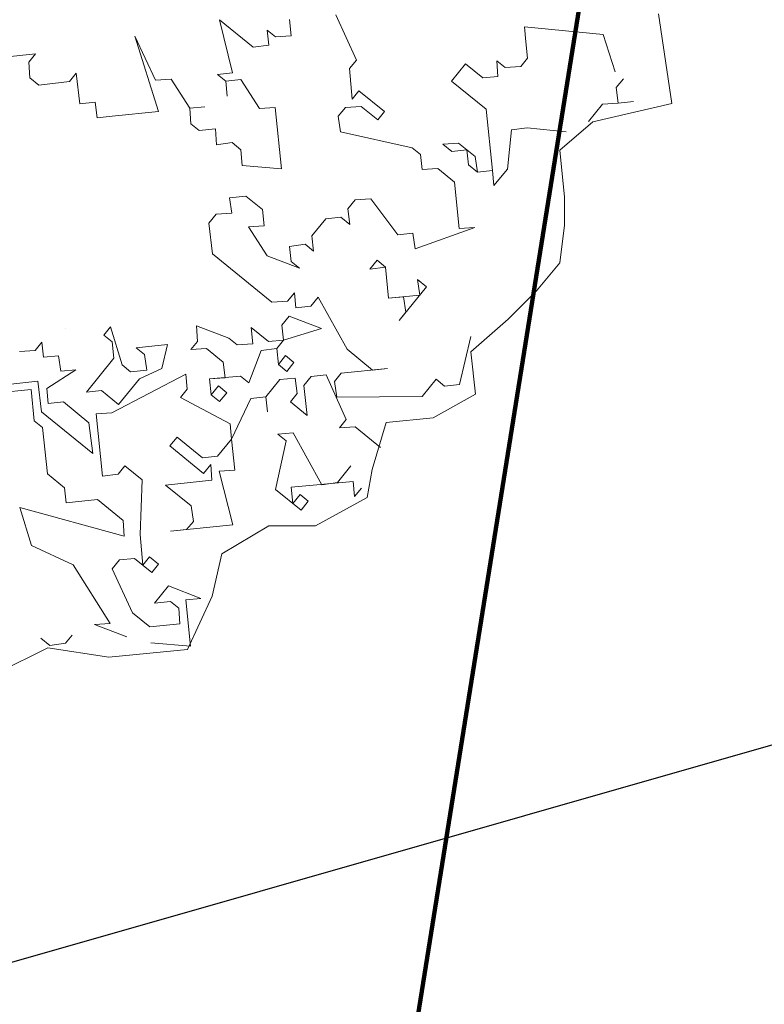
# Model space of a CAD drawing. Header units: millimetres. Extents: x 6487905018 to 6488192500, y 5882180700 to 5882375224.
# Tile 97 of 256: x 6488051249 to 6488051790, y 5882234632 to 5882235348. Entities that reach past the tile are written whole.
import ezdxf
from ezdxf.xclip import XClip

# ---------------------------------------------------------------- set-up
doc = ezdxf.new("R2010")
doc.units = ezdxf.units.MM
doc.header["$MEASUREMENT"] = 0
doc.header["$XCLIPFRAME"] = 2
for name, pattern in [('GSW', [3000, 1500, -1500]), ('L_0_03', [1000, 500, -500]), ('Wipeout_Contour', [1000, 0, -1000])]:
    doc.linetypes.add(name, pattern=pattern)
for name, color, linetype, lineweight in [('0 granice_Nr_pióra__10', 22, 'Continuous', 120), ('drzewa_Nr_pióra__154', 94, 'Continuous', 5), ('granica_Nr_pióra__123', 100, 'Continuous', 120), ('teren zielony_Nr_pióra__1', 7, 'Continuous', 0), ('teren zielony_Nr_pióra__157', 93, 'Continuous', 0), ('Wymiarowanie_Nr_pióra__1', 7, 'Continuous', 0), ('Zamość 06.10._2_217_Granica_konturu_klasyfikcyjnego_Nr_pióra__96', 8, 'Continuous', 15), ('Zamość 06.10._2_218_Granica_uzytku_Nr_pióra__96', 8, 'Continuous', 15), ('Zamość 06.10._2_219_Linia_granicy_Nr_pióra__96', 8, 'Continuous', 15), ('Zamość 06.10._2_przewod_gazowy__linia__Nr_pióra__40', 2, 'Continuous', 30)]:
    doc.layers.add(name, color=color, linetype=linetype, lineweight=lineweight)
for name, color, linetype in [('Mapa cyfrowa', 7, 'Continuous'), ('Wymiarowanie', 7, 'Continuous'), ('Zamość 06.10._2_Mapa cyfrowa', 7, 'Continuous')]:
    doc.layers.add(name, color=color, linetype=linetype)
doc.styles.add('GENERATED_STYLE_2', font='txt')
doc.dimstyles.new('GENERATED_STYLE__1', dxfattribs={"dimtxt": 750, "dimasz": 570, "dimexe": 0.18, "dimexo": 0, "dimgap": 0.09, "dimtad": 1, "dimlfac": 0.001, "dimzin": 0, "dimdsep": 46, "dimtxsty": 'GENERATED_STYLE_2', "dimblk": 'ARROWHEAD_11', "dimblk1": 'ARROWHEAD_11', "dimblk2": 'ARROWHEAD_11', "dimcen": 0.09, "dimclrd": 7, "dimclre": 7, "dimclrt": 7, "dimazin": 0, "dimtfac": 1, "dimtdec": 4, "dimtmove": 2, "dimatfit": 3, "dimfxl": 0, "dimtolj": 1, "dimtzin": 0, "dimarcsym": 0})

# ---------------------------------------------------------------- blocks, each defined once
blk = doc.blocks.new('Rysunek_1_2')
at = {"color": 254, "linetype": 'Wipeout_Contour', "lineweight": 0, "ltscale": 70061284114.24681}
blk.add_wipeout([(6487915525.867126, 5882181505.900702), (6488146644.289524, 5882181505.900702), (6488146644.289524, 5882373115.540435), (6488107628.768834, 5882373115.540435), (6488107628.768834, 5882320263.490532), (6488101226.436201, 5882320263.490532), (6488101226.436201, 5882373115.540435), (6487915525.867126, 5882373115.540435)], dxfattribs=at).dxf.layer = 'Zamość 06.10._2_Mapa cyfrowa'
at = {"layer": 'Zamość 06.10._2_217_Granica_konturu_klasyfikcyjnego_Nr_pióra__96', "linetype": 'L_0_03', "flags": 128}
blk.add_lwpolyline([(6488051120, 5882232010), (6488060880, 5882292980.000001)], dxfattribs=at)
at = {"layer": 'Zamość 06.10._2_218_Granica_uzytku_Nr_pióra__96', "linetype": 'L_0_03', "flags": 128}
for points in [[(6488060880, 5882292980.000001), (6488051120, 5882232010)], [(6488051120, 5882232010), (6488060880, 5882292980.000001)]]:
    blk.add_lwpolyline(points, dxfattribs=at)
at = {"layer": 'Zamość 06.10._2_219_Linia_granicy_Nr_pióra__96', "linetype": 'Continuous', "flags": 128}
blk.add_lwpolyline([(6488065190.000001, 5882319980.000001), (6488051120, 5882232010)], dxfattribs=at)
at = {"layer": 'Zamość 06.10._2_przewod_gazowy__linia__Nr_pióra__40', "linetype": 'Continuous', "flags": 128}
blk.add_lwpolyline([(6488097683.287705, 5882247948.420457), (6488050430, 5882234430), (6488047410, 5882229430), (6487980320.000001, 5882208950), (6487976510, 5882210640), (6487958830, 5882203800), (6487938450, 5882195270), (6487935860.000001, 5882197440.000001), (6487935178.840664, 5882198013.324087)], dxfattribs=at)
blk = doc.blocks.new('*D11', base_point=(6488045394.921593, 5882250647.102998))
at = {"layer": 'Wymiarowanie_Nr_pióra__1', "linetype": 'Continuous'}
for points in [[(6488012389.24901, 5882236237.115873), (6488012377.83094, 5882236294.518388), (6488012345.315027, 5882236343.18189), (6488012296.651525, 5882236375.697803), (6488012239.24901, 5882236387.115873), (6488012181.846496, 5882236375.697803), (6488012133.182993, 5882236343.18189), (6488012100.667081, 5882236294.518388), (6488012089.24901, 5882236237.115873), (6488012100.667081, 5882236179.713358), (6488012133.182993, 5882236131.049856), (6488012181.846496, 5882236098.533943), (6488012239.24901, 5882236087.115873), (6488012296.651525, 5882236098.533943), (6488012345.315027, 5882236131.049856), (6488012377.83094, 5882236179.713358)], [(6488095182.559127, 5882212996.292249), (6488095171.141057, 5882213053.694763), (6488095138.625144, 5882213102.358266), (6488095089.961642, 5882213134.874178), (6488095032.559127, 5882213146.292249), (6488094975.156612, 5882213134.874178), (6488094926.49311, 5882213102.358266), (6488094893.977198, 5882213053.694763), (6488094882.559127, 5882212996.292249), (6488094893.977198, 5882212938.889733), (6488094926.49311, 5882212890.226232), (6488094975.156612, 5882212857.710319), (6488095032.559127, 5882212846.292249), (6488095089.961642, 5882212857.710319), (6488095138.625144, 5882212890.226232), (6488095171.141057, 5882212938.889733)]]:
    blk.add_hatch(color=256, dxfattribs=at).paths.add_polyline_path(points)
for p, q in [((6488012279.788433, 5882236381.533861), (6488012391.271845, 5882236778.683328)), ((6488011950.413034, 5882236318.194718), (6488012094.831022, 5882236277.655295)), ((6488012383.666998, 5882236196.57645), (6488094888.141139, 5882213036.831671)), ((6488012087.226175, 5882235695.548419), (6488012198.709588, 5882236092.697886)), ((6488095073.09855, 5882213140.710237), (6488095184.581962, 5882213537.859703)), ((6488095176.977115, 5882212955.752826), (6488095321.395103, 5882212915.213404)), ((6488094880.536292, 5882212454.724794), (6488094992.019705, 5882212851.874261))]:
    blk.add_line(p, q, dxfattribs=at)
for centre in [(6488012239.24901, 5882236237.115873), (6488095032.559127, 5882212996.292249)]:
    blk.add_circle(centre, 150, dxfattribs=at)
at = {"layer": 'Wymiarowanie_Nr_pióra__1', "insert": (6488052298.481426, 5882225129.598661), "char_height": 750, "attachment_point": 7, "rotation": 344.320093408, "style": 'GENERATED_STYLE_2'}
blk.add_mtext('\\A1;{\\fArial|b1|i0|c238|p38;191}', dxfattribs=at)
blk = doc.blocks.new('ARROWHEAD_11')
at = {"color": 0, "linetype": 'Continuous', "lineweight": 0}
blk.add_line((0, 0), (-1, 0), dxfattribs=at)
at = {"color": 0, "linetype": 'Continuous', "lineweight": 0, "const_width": 0.25, "flags": 128}
blk.add_lwpolyline([(-0.125, 0, 1), (0.125, 0, 1)], format="xyb", close=True, dxfattribs=at)
blk = doc.blocks.new('*D12', base_point=(6488045394.921593, 5882250647.102998))
at = {"layer": 'Wymiarowanie_Nr_pióra__1', "linetype": 'Continuous'}
for points in [[(6488067898.36647, 5882306062.140996), (6488067886.9484, 5882306119.543511), (6488067854.432487, 5882306168.207013), (6488067805.768985, 5882306200.722926), (6488067748.36647, 5882306212.140996), (6488067690.963955, 5882306200.722926), (6488067642.300453, 5882306168.207013), (6488067609.78454, 5882306119.543511), (6488067598.36647, 5882306062.140996), (6488067609.78454, 5882306004.738482), (6488067642.300453, 5882305956.074979), (6488067690.963955, 5882305923.559067), (6488067748.36647, 5882305912.140996), (6488067805.768985, 5882305923.559067), (6488067854.432487, 5882305956.074979), (6488067886.9484, 5882306004.738482)], [(6488056368.713181, 5882233975.17584), (6488056357.295112, 5882234032.578356), (6488056324.779199, 5882234081.241858), (6488056276.115697, 5882234113.757771), (6488056218.713181, 5882234125.17584), (6488056161.310667, 5882234113.757771), (6488056112.647164, 5882234081.241858), (6488056080.131252, 5882234032.578356), (6488056068.713181, 5882233975.17584), (6488056080.131252, 5882233917.773326), (6488056112.647164, 5882233869.109823), (6488056161.310667, 5882233836.593911), (6488056218.713181, 5882233825.17584), (6488056276.115697, 5882233836.593911), (6488056324.779199, 5882233869.109823), (6488056357.295112, 5882233917.773326)]]:
    blk.add_hatch(color=256, dxfattribs=at).paths.add_polyline_path(points)
for p, q in [((6488067772.056508, 5882306210.258456), (6488067795.746547, 5882306358.375917)), ((6488067600.249009, 5882306085.831035), (6488067192.925993, 5882306150.97864)), ((6488068303.806947, 5882305973.303352), (6488067896.483931, 5882306038.450958)), ((6488056242.40322, 5882234123.293301), (6488067724.676432, 5882305914.023536)), ((6488056070.595721, 5882233998.865879), (6488055663.272705, 5882234064.013484)), ((6488056774.153659, 5882233886.338197), (6488056366.830643, 5882233951.485803)), ((6488056171.333105, 5882233678.94092), (6488056195.023144, 5882233827.05838))]:
    blk.add_line(p, q, dxfattribs=at)
for centre in [(6488067748.36647, 5882306062.140996), (6488056218.713181, 5882233975.17584)]:
    blk.add_circle(centre, 150, dxfattribs=at)
at = {"layer": 'Wymiarowanie_Nr_pióra__1', "insert": (6488062215.787212, 5882272749.503659), "char_height": 750, "attachment_point": 7, "rotation": 80.913025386, "style": 'GENERATED_STYLE_2'}
blk.add_mtext('\\A1;{\\fArial|b1|i0|c238|p38;73,00}', dxfattribs=at)
blk = doc.blocks.new('*D76', base_point=(6488045394.921593, 5882250647.102998))
at = {"layer": 'Wymiarowanie_Nr_pióra__1', "linetype": 'Continuous'}
for points in [[(6488059031.653335, 5882241782.627208), (6488059020.235264, 5882241840.029723), (6488058987.719352, 5882241888.693226), (6488058939.055849, 5882241921.209138), (6488058881.653335, 5882241932.627208), (6488058824.250819, 5882241921.209138), (6488058775.587317, 5882241888.693226), (6488058743.071404, 5882241840.029723), (6488058731.653335, 5882241782.627208), (6488058743.071404, 5882241725.224693), (6488058775.587317, 5882241676.561191), (6488058824.250819, 5882241644.045279), (6488058881.653335, 5882241632.627208), (6488058939.055849, 5882241644.045279), (6488058987.719352, 5882241676.561191), (6488059020.235264, 5882241725.224693)], [(6488056482.518495, 5882226644.370366), (6488056471.100425, 5882226701.772881), (6488056438.584512, 5882226750.436383), (6488056389.92101, 5882226782.952296), (6488056332.518495, 5882226794.370366), (6488056275.11598, 5882226782.952296), (6488056226.452477, 5882226750.436383), (6488056193.936564, 5882226701.772881), (6488056182.518495, 5882226644.370366), (6488056193.936564, 5882226586.967852), (6488056226.452477, 5882226538.304349), (6488056275.11598, 5882226505.788436), (6488056332.518495, 5882226494.370366), (6488056389.92101, 5882226505.788436), (6488056438.584512, 5882226538.304349), (6488056471.100425, 5882226586.967852)]]:
    blk.add_hatch(color=256, dxfattribs=at).paths.add_polyline_path(points)
for p, q in [((6488058326.962568, 5882241876.031725), (6488058733.735797, 5882241807.535079)), ((6488059029.570872, 5882241757.719337), (6488059436.344101, 5882241689.222692)), ((6488058856.745463, 5882241634.70967), (6488056357.426366, 5882226792.287904)), ((6488055777.827728, 5882226737.774882), (6488056184.600957, 5882226669.278237)), ((6488056480.436032, 5882226619.462495), (6488056887.209261, 5882226550.96585)), ((6488056307.610623, 5882226496.452828), (6488056282.702753, 5882226348.535291))]:
    blk.add_line(p, q, dxfattribs=at)
for centre in [(6488058881.653335, 5882241782.627208), (6488056332.518495, 5882226644.370366)]:
    blk.add_circle(centre, 150, dxfattribs=at)
at = {"layer": 'Wymiarowanie_Nr_pióra__1', "insert": (6488057604.051624, 5882235098.808304), "char_height": 750, "attachment_point": 7, "rotation": 80.441619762, "style": 'GENERATED_STYLE_2'}
blk.add_mtext('\\A1;{\\fArial|b1|i0|c238|p38;15,35}', dxfattribs=at)

msp = doc.modelspace()

# ---------------------------------------------------------------- block references
at = {"layer": 'Mapa cyfrowa', "color": 22, "linetype": 'Continuous', "lineweight": 5}
ref = msp.add_blockref('Rysunek_1_2', (0, 0), dxfattribs=at)
XClip(ref).set_block_clipping_path([(6487915525.8671264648, 5882181505.9007024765), (6488146644.2895231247, 5882181505.9007024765), (6488146644.2895231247, 5882373115.5404348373), (6488107628.7688331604, 5882373115.5404348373), (6488107628.7688331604, 5882320263.4905319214), (6488101226.4362001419, 5882320263.4905319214), (6488101226.4362001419, 5882373115.5404348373), (6487915525.8671264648, 5882373115.5404348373)])

# ---------------------------------------------------------------- next in the draw order: hatches: boundary and pattern name
at = {"layer": 'teren zielony_Nr_pióra__157', "linetype": 'Continuous'}
h = msp.add_hatch(dxfattribs=at)
h.set_pattern_fill('płyty_kamienne', color=256, style=0, pattern_type=2)
h.set_pattern_definition([(45, (6488045394.9, 5882252147.1), (-477.297, 477.297), [0, -450, 0, -675]), (110, (6488046894.9, 5882252147.1), (634.293, 230.864), [0, -330, 0, -570])])
h.paths.add_polyline_path([(6488047566.699059, 5882255932.5327), (6488045555.029326, 5882243354.950158), (6488046140.947524, 5882232527.375745, 0.2070569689), (6488048206.599371, 5882228254.370432, 0.0243137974), (6488049407.91275, 5882227454.239101, 0.0023663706), (6488049528.889167, 5882227382.669014), (6488050419.958063, 5882227639.987889), (6488050422.409745, 5882227655.31354), (6488050730.000001, 5882229610.000001), (6488051058.251553, 5882231630.009551), (6488051118.989788, 5882232009.688929), (6488053911.431513, 5882249465.456784), (6488055989.23284, 5882262453.952582), (6488056194.365236, 5882263736.503895), (6488052143.069927, 5882263733.65154), (6488050824.942152, 5882255492.308228, 0.0532631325)])

# ---------------------------------------------------------------- next in the draw order: linework, layer by layer
at = {"layer": '0 granice_Nr_pióra__10', "linetype": 'Continuous'}
msp.add_line((6488065190.000001, 5882319980), (6488051120, 5882232009.999999), dxfattribs=at)
at = {"layer": 'drzewa_Nr_pióra__154', "linetype": 'Continuous'}
for p, q in [((6488051403.239766, 5882235309.725269), (6488051393.723826, 5882235348.30612)), ((6488051393.723826, 5882235348.30612), (6488051418.337499, 5882235328.301625)), ((6488051445.974271, 5882235336.687013), (6488051444.756752, 5882235348.472944)), ((6488051478.43084, 5882235351.951569), (6488051493.317953, 5882235319.03059)), ((6488051713.023693, 5882235352.541874), (6488051722.659089, 5882235287.413247)), ((6488051429.65902, 5882235329.896587), (6488051428.528467, 5882235340.840666)), ((6488051428.528467, 5882235340.840666), (6488051434.565784, 5882235335.933904)), ((6488051616.605818, 5882235332.191979), (6488051615.475266, 5882235343.136058)), ((6488051615.475266, 5882235343.136058), (6488051672.632473, 5882235337.554267)), ((6488051349.561184, 5882235281.632972), (6488051332.412965, 5882235336.442108)), ((6488051332.412965, 5882235336.442108), (6488051347.213112, 5882235304.362982)), ((6488051434.565784, 5882235335.933904), (6488051445.974271, 5882235336.687013)), ((6488051672.632473, 5882235337.554267), (6488051681.395304, 5882235310.381903)), ((6488051418.337499, 5882235328.301625), (6488051429.65902, 5882235329.896587)), ((6488051617.823337, 5882235320.406048), (6488051616.605818, 5882235332.191979)), ((6488051237.428017, 5882235321.099471), (6488051260.158026, 5882235323.447543)), ((6488051260.158026, 5882235323.447543), (6488051255.251263, 5882235317.410227)), ((6488051493.317953, 5882235319.03059), (6488051488.41119, 5882235312.993275)), ((6488051596.223881, 5882235307.113898), (6488051595.470771, 5882235318.522386)), ((6488051595.470771, 5882235318.522386), (6488051601.508086, 5882235313.615623)), ((6488051612.916574, 5882235314.368732), (6488051617.823337, 5882235320.406048)), ((6488051255.251263, 5882235317.410227), (6488051256.004373, 5882235306.00174)), ((6488051488.41119, 5882235312.993275), (6488051490.294852, 5882235290.640708)), ((6488051562.549792, 5882235303.635273), (6488051572.740761, 5882235316.174314)), ((6488051572.740761, 5882235316.174314), (6488051585.279801, 5882235305.983345)), ((6488051601.508086, 5882235313.615623), (6488051612.916574, 5882235314.368732)), ((6488051256.004373, 5882235306.00174), (6488051262.506098, 5882235300.717533)), ((6488051284.771698, 5882235303.443048), (6488051289.678461, 5882235309.480364)), ((6488051289.678461, 5882235309.480364), (6488051292.403976, 5882235287.214764)), ((6488051347.213112, 5882235304.362982), (6488051358.621599, 5882235305.116092)), ((6488051358.621599, 5882235305.116092), (6488051372.291193, 5882235283.981044)), ((6488051392.295688, 5882235308.594716), (6488051403.239766, 5882235309.725269)), ((6488051398.333004, 5882235303.687953), (6488051392.295688, 5882235308.594716)), ((6488051409.277082, 5882235304.818506), (6488051398.333004, 5882235303.687953)), ((6488051422.946676, 5882235283.683458), (6488051409.277082, 5882235304.818506)), ((6488051585.279801, 5882235305.983345), (6488051596.223881, 5882235307.113898)), ((6488051687.432619, 5882235305.475141), (6488051682.148414, 5882235298.973415)), ((6488051262.506098, 5882235300.717533), (6488051284.771698, 5882235303.443048)), ((6488051398.333004, 5882235303.687953), (6488051399.463556, 5882235292.743875)), ((6488051399.463556, 5882235292.743875), (6488051398.333004, 5882235303.687953)), ((6488051587.627873, 5882235283.253335), (6488051562.549792, 5882235303.635273)), ((6488051682.148414, 5882235298.973415), (6488051683.743375, 5882235287.651894)), ((6488051490.294852, 5882235290.640708), (6488051495.201615, 5882235296.678023)), ((6488051495.201615, 5882235296.678023), (6488051513.777972, 5882235281.580292)), ((6488051292.403976, 5882235287.214764), (6488051303.348055, 5882235288.345316)), ((6488051303.348055, 5882235288.345316), (6488051304.943017, 5882235277.023794)), ((6488051372.291193, 5882235283.981044), (6488051383.235271, 5882235285.111597)), ((6488051383.235271, 5882235285.111597), (6488051372.291193, 5882235283.981044)), ((6488051372.291193, 5882235283.981044), (6488051373.044303, 5882235272.572556)), ((6488051434.355164, 5882235284.436568), (6488051422.946676, 5882235283.683458)), ((6488051438.964341, 5882235239.818401), (6488051434.355164, 5882235284.436568)), ((6488051485.38809, 5882235284.603392), (6488051480.103884, 5882235278.101667)), ((6488051496.796577, 5882235285.356502), (6488051485.38809, 5882235284.603392)), ((6488051508.871209, 5882235275.542976), (6488051496.796577, 5882235285.356502)), ((6488051592.237051, 5882235238.635168), (6488051587.627873, 5882235283.253335)), ((6488051672.334888, 5882235286.898784), (6488051662.143919, 5882235274.359743)), ((6488051722.659089, 5882235287.413247), (6488051665.213834, 5882235273.997106)), ((6488051683.743375, 5882235287.651894), (6488051672.334888, 5882235286.898784)), ((6488051683.743375, 5882235287.651894), (6488051694.687454, 5882235288.782447)), ((6488051304.943017, 5882235277.023794), (6488051315.887095, 5882235278.154347)), ((6488051315.887095, 5882235278.154347), (6488051349.561184, 5882235281.632972)), ((6488051480.103884, 5882235278.101667), (6488051481.698846, 5882235266.780146)), ((6488051513.777972, 5882235281.580292), (6488051508.871209, 5882235275.542976)), ((6488051373.044303, 5882235272.572556), (6488051379.081618, 5882235267.665793)), ((6488051379.081618, 5882235267.665793), (6488051390.86755, 5882235268.883312)), ((6488051390.86755, 5882235268.883312), (6488051391.62066, 5882235257.474824)), ((6488051606.204229, 5882235268.155603), (6488051603.181129, 5882235239.765721)), ((6488051617.525752, 5882235269.750566), (6488051606.204229, 5882235268.155603)), ((6488051645.915634, 5882235266.727466), (6488051617.525752, 5882235269.750566)), ((6488051665.213834, 5882235273.997106), (6488051641.308905, 5882235253.507166)), ((6488051481.698846, 5882235266.780146), (6488051533.94929, 5882235255.161038)), ((6488051391.62066, 5882235257.474824), (6488051402.942182, 5882235259.069786)), ((6488051402.942182, 5882235259.069786), (6488051409.443906, 5882235253.78558)), ((6488051409.443906, 5882235253.78558), (6488051410.197016, 5882235242.377092)), ((6488051533.94929, 5882235255.161038), (6488051539.986607, 5882235250.254275)), ((6488051556.214891, 5882235257.886553), (6488051567.623379, 5882235258.639663)), ((6488051562.716616, 5882235252.602347), (6488051556.214891, 5882235257.886553)), ((6488051567.623379, 5882235258.639663), (6488051579.69801, 5882235248.826138)), ((6488051539.986607, 5882235250.254275), (6488051541.117159, 5882235239.310197)), ((6488051573.660694, 5882235253.7329), (6488051562.716616, 5882235252.602347)), ((6488051574.791247, 5882235242.788821), (6488051573.660694, 5882235253.7329)), ((6488051579.69801, 5882235248.826138), (6488051581.292973, 5882235237.504615)), ((6488051641.308905, 5882235253.507166), (6488051644.723894, 5882235219.357266)), ((6488051410.197016, 5882235242.377092), (6488051438.964341, 5882235239.818401)), ((6488051541.117159, 5882235239.310197), (6488051552.525647, 5882235240.063307)), ((6488051552.525647, 5882235240.063307), (6488051564.600279, 5882235230.249781)), ((6488051581.292973, 5882235237.504615), (6488051574.791247, 5882235242.788821)), ((6488051603.181129, 5882235239.765721), (6488051593.367604, 5882235227.69109)), ((6488051592.237051, 5882235238.635168), (6488051581.292973, 5882235237.504615)), ((6488051581.292973, 5882235237.504615), (6488051592.237051, 5882235238.635168)), ((6488051593.367604, 5882235227.69109), (6488051592.237051, 5882235238.635168)), ((6488051564.600279, 5882235230.249781), (6488051568.078903, 5882235196.575692)), ((6488051412.922531, 5882235220.111492), (6488051401.1366, 5882235218.893973)), ((6488051401.1366, 5882235218.893973), (6488051402.731562, 5882235207.572452)), ((6488051424.997163, 5882235210.297966), (6488051412.922531, 5882235220.111492)), ((6488051503.753827, 5882235218.008326), (6488051492.345339, 5882235217.255216)), ((6488051523.460736, 5882235191.966515), (6488051503.753827, 5882235218.008326)), ((6488051644.723894, 5882235219.357266), (6488051644.723894, 5882235198.867327)), ((6488051492.345339, 5882235217.255216), (6488051487.061133, 5882235210.75349)), ((6488051391.323074, 5882235206.819342), (6488051386.038868, 5882235200.317616)), ((6488051402.731562, 5882235207.572452), (6488051391.323074, 5882235206.819342)), ((6488051426.214682, 5882235198.512035), (6488051424.997163, 5882235210.297966)), ((6488051482.15437, 5882235204.716175), (6488051471.210292, 5882235203.585622)), ((6488051488.656095, 5882235199.431969), (6488051482.15437, 5882235204.716175)), ((6488051487.061133, 5882235210.75349), (6488051488.656095, 5882235199.431969)), ((6488051386.038868, 5882235200.317616), (6488051388.764383, 5882235178.052016)), ((6488051414.806193, 5882235197.758925), (6488051426.214682, 5882235198.512035)), ((6488051428.475787, 5882235176.623878), (6488051414.806193, 5882235197.758925)), ((6488051471.210292, 5882235203.585622), (6488051461.019322, 5882235191.046581)), ((6488051579.487391, 5882235197.328802), (6488051535.999777, 5882235181.775546)), ((6488051568.078903, 5882235196.575692), (6488051579.487391, 5882235197.328802)), ((6488051644.723894, 5882235198.867327), (6488051641.308905, 5882235171.547408)), ((6488051461.019322, 5882235191.046581), (6488051462.149876, 5882235180.102503)), ((6488051534.404815, 5882235193.097068), (6488051523.460736, 5882235191.966515)), ((6488051535.999777, 5882235181.775546), (6488051534.404815, 5882235193.097068)), ((6488051456.112559, 5882235185.009265), (6488051444.791038, 5882235183.414304)), ((6488051444.791038, 5882235183.414304), (6488051445.921591, 5882235172.470224)), ((6488051462.149876, 5882235180.102503), (6488051456.112559, 5882235185.009265)), ((6488051388.764383, 5882235178.052016), (6488051431.954412, 5882235142.94979)), ((6488051451.958906, 5882235167.563462), (6488051428.475787, 5882235176.623878)), ((6488051445.921591, 5882235172.470224), (6488051451.958906, 5882235167.563462)), ((6488051503.078798, 5882235166.888433), (6488051508.363005, 5882235173.390159)), ((6488051514.40032, 5882235168.483396), (6488051503.078798, 5882235166.888433)), ((6488051508.363005, 5882235173.390159), (6488051514.40032, 5882235168.483396)), ((6488051516.748392, 5882235145.753386), (6488051514.40032, 5882235168.483396)), ((6488051514.40032, 5882235168.483396), (6488051516.748392, 5882235145.753386)), ((6488051641.308905, 5882235171.547408), (6488051624.233955, 5882235151.057468)), ((6488051544.385164, 5882235154.138773), (6488051524.38067, 5882235129.525101)), ((6488051539.478401, 5882235148.101458), (6488051537.88344, 5882235159.422979)), ((6488051537.88344, 5882235159.422979), (6488051544.385164, 5882235154.138773)), ((6488051443.3629, 5882235143.702899), (6488051448.269662, 5882235149.740215)), ((6488051448.269662, 5882235149.740215), (6488051449.400215, 5882235138.796137)), ((6488051460.344294, 5882235139.926689), (6488051465.6285, 5882235146.428414)), ((6488051465.6285, 5882235146.428414), (6488051486.552928, 5882235108.600673)), ((6488051516.748392, 5882235145.753386), (6488051539.478401, 5882235148.101458)), ((6488051527.692471, 5882235146.883939), (6488051516.748392, 5882235145.753386)), ((6488051529.287433, 5882235135.562417), (6488051527.692471, 5882235146.883939)), ((6488051624.233955, 5882235151.057468), (6488051603.744016, 5882235130.567529)), ((6488051431.954412, 5882235142.94979), (6488051443.3629, 5882235143.702899)), ((6488051449.400215, 5882235138.796137), (6488051460.344294, 5882235139.926689)), ((6488051439.209247, 5882235126.257096), (6488051444.493452, 5882235132.758821)), ((6488051444.493452, 5882235132.758821), (6488051467.976572, 5882235123.698404)), ((6488051524.38067, 5882235129.525101), (6488051529.287433, 5882235135.562417)), ((6488051309.797099, 5882235118.844322), (6488051314.703862, 5882235124.881638)), ((6488051314.703862, 5882235124.881638), (6488051323.08925, 5882235097.244865)), ((6488051377.898386, 5882235114.393084), (6488051377.145276, 5882235125.801571)), ((6488051377.145276, 5882235125.801571), (6488051400.628395, 5882235116.741156)), ((6488051440.3398, 5882235115.313017), (6488051439.209247, 5882235126.257096)), ((6488051603.744016, 5882235130.567529), (6488051576.424096, 5882235106.662599)), ((6488051315.834415, 5882235113.937559), (6488051309.797099, 5882235118.844322)), ((6488051418.074199, 5882235112.587502), (6488051416.85668, 5882235124.373433)), ((6488051416.85668, 5882235124.373433), (6488051429.39572, 5882235114.182464)), ((6488051467.976572, 5882235123.698404), (6488051440.3398, 5882235115.313017)), ((6488051568.323809, 5882235083.014387), (6488051576.631115, 5882235117.905993)), ((6488051259.894726, 5882235107.733419), (6488051264.801489, 5882235113.770736)), ((6488051264.801489, 5882235113.770736), (6488051265.932042, 5882235102.826656)), ((6488051317.051934, 5882235102.151628), (6488051315.834415, 5882235113.937559)), ((6488051333.280219, 5882235109.783906), (6488051356.010228, 5882235112.131978)), ((6488051356.010228, 5882235112.131978), (6488051351.856575, 5882235094.686174)), ((6488051372.991623, 5882235108.355768), (6488051377.898386, 5882235114.393084)), ((6488051400.628395, 5882235116.741156), (6488051406.665711, 5882235111.834393)), ((6488051406.665711, 5882235111.834393), (6488051418.074199, 5882235112.587502)), ((6488051429.39572, 5882235114.182464), (6488051440.3398, 5882235115.313017)), ((6488051440.3398, 5882235115.313017), (6488051435.433037, 5882235109.275702)), ((6488051248.486238, 5882235106.980309), (6488051259.894726, 5882235107.733419)), ((6488051265.932042, 5882235102.826656), (6488051276.876121, 5882235103.95721)), ((6488051276.876121, 5882235103.95721), (6488051278.471083, 5882235092.635688)), ((6488051339.317534, 5882235104.877143), (6488051333.280219, 5882235109.783906)), ((6488051340.912497, 5882235093.555621), (6488051339.317534, 5882235104.877143)), ((6488051384.40011, 5882235109.108877), (6488051372.991623, 5882235108.355768)), ((6488051396.474742, 5882235099.295352), (6488051384.40011, 5882235109.108877)), ((6488051424.111515, 5882235107.680739), (6488051415.051099, 5882235084.19762)), ((6488051435.433037, 5882235109.275702), (6488051424.111515, 5882235107.680739)), ((6488051435.433037, 5882235109.275702), (6488051436.650556, 5882235097.48977)), ((6488051436.650556, 5882235097.48977), (6488051435.433037, 5882235109.275702)), ((6488051436.650556, 5882235097.48977), (6488051441.934761, 5882235103.991495)), ((6488051441.934761, 5882235103.991495), (6488051447.972077, 5882235099.084732)), ((6488051486.552928, 5882235108.600673), (6488051505.129285, 5882235093.502941)), ((6488051576.424096, 5882235106.662599), (6488051579.839086, 5882235075.92769)), ((6488051297.04744, 5882235077.537956), (6488051317.051934, 5882235102.151628)), ((6488051323.08925, 5882235097.244865), (6488051329.126566, 5882235092.338102)), ((6488051398.069704, 5882235087.97383), (6488051396.474742, 5882235099.295352)), ((6488051442.687871, 5882235092.583008), (6488051436.650556, 5882235097.48977)), ((6488051447.972077, 5882235099.084732), (6488051442.687871, 5882235092.583008)), ((6488051289.415161, 5882235093.766241), (6488051268.280114, 5882235080.096647)), ((6488051278.471083, 5882235092.635688), (6488051289.415161, 5882235093.766241)), ((6488051369.302379, 5882235090.532521), (6488051315.623796, 5882235062.440224)), ((6488051329.126566, 5882235092.338102), (6488051340.912497, 5882235093.555621)), ((6488051351.856575, 5882235094.686174), (6488051335.62829, 5882235087.053896)), ((6488051370.432932, 5882235079.588443), (6488051369.302379, 5882235090.532521)), ((6488051409.013783, 5882235089.104383), (6488051386.661217, 5882235087.22072)), ((6488051415.051099, 5882235084.19762), (6488051409.013783, 5882235089.104383)), ((6488051471.455196, 5882235090.024317), (6488051460.511118, 5882235088.893764)), ((6488051485.8779, 5882235057.480782), (6488051471.455196, 5882235090.024317)), ((6488051482.399275, 5882235091.154869), (6488051477.492513, 5882235085.117554)), ((6488051516.073363, 5882235094.633494), (6488051482.399275, 5882235091.154869)), ((6488051505.129285, 5882235093.502941), (6488051516.073363, 5882235094.633494)), ((6488051261.778389, 5882235085.380853), (6488051239.890232, 5882235083.119747)), ((6488051264.503904, 5882235063.115252), (6488051261.778389, 5882235085.380853)), ((6488051335.62829, 5882235087.053896), (6488051320.530559, 5882235068.47754)), ((6488051386.661217, 5882235087.22072), (6488051398.069704, 5882235087.97383)), ((6488051386.661217, 5882235087.22072), (6488051387.878736, 5882235075.43479)), ((6488051387.878736, 5882235075.43479), (6488051386.661217, 5882235087.22072)), ((6488051387.878736, 5882235075.43479), (6488051393.162941, 5882235081.936514)), ((6488051393.162941, 5882235081.936514), (6488051399.200257, 5882235077.029751)), ((6488051437.781108, 5882235086.545691), (6488051427.590139, 5882235074.006651)), ((6488051448.725187, 5882235087.676245), (6488051437.781108, 5882235086.545691)), ((6488051450.320148, 5882235076.354723), (6488051448.725187, 5882235087.676245)), ((6488051460.511118, 5882235088.893764), (6488051455.226912, 5882235082.392038)), ((6488051455.226912, 5882235082.392038), (6488051457.488018, 5882235060.503881)), ((6488051477.492513, 5882235085.117554), (6488051479.087474, 5882235073.796032)), ((6488051541.151444, 5882235074.251556), (6488051551.342414, 5882235086.790597)), ((6488051551.342414, 5882235086.790597), (6488051557.379729, 5882235081.883834)), ((6488051557.379729, 5882235081.883834), (6488051568.323809, 5882235083.014387)), ((6488051256.871626, 5882235079.343537), (6488051223.197537, 5882235075.864913)), ((6488051259.219698, 5882235056.613527), (6488051256.871626, 5882235079.343537)), ((6488051268.280114, 5882235080.096647), (6488051269.410666, 5882235069.152568)), ((6488051307.991518, 5882235078.668509), (6488051297.04744, 5882235077.537956)), ((6488051320.530559, 5882235068.47754), (6488051307.991518, 5882235078.668509)), ((6488051365.526169, 5882235073.551126), (6488051370.432932, 5882235079.588443)), ((6488051393.916051, 5882235070.528027), (6488051387.878736, 5882235075.43479)), ((6488051399.200257, 5882235077.029751), (6488051393.916051, 5882235070.528027)), ((6488051445.413386, 5882235070.317407), (6488051450.320148, 5882235076.354723)), ((6488051579.839086, 5882235075.92769), (6488051549.104177, 5882235058.85274)), ((6488051269.410666, 5882235069.152568), (6488051280.354746, 5882235070.283121)), ((6488051280.354746, 5882235070.283121), (6488051298.931102, 5882235055.18539)), ((6488051401.548328, 5882235054.299742), (6488051365.526169, 5882235073.551126)), ((6488051416.646061, 5882235072.876098), (6488051402.678882, 5882235043.355663)), ((6488051427.590139, 5882235074.006651), (6488051416.646061, 5882235072.876098)), ((6488051427.590139, 5882235074.006651), (6488051428.720693, 5882235063.062572)), ((6488051428.720693, 5882235063.062572), (6488051427.590139, 5882235074.006651)), ((6488051457.488018, 5882235060.503881), (6488051445.413386, 5882235070.317407)), ((6488051479.087474, 5882235073.796032), (6488051541.151444, 5882235074.251556)), ((6488051301.656617, 5882235032.919788), (6488051264.503904, 5882235063.115252)), ((6488051315.623796, 5882235062.440224), (6488051304.215308, 5882235061.687115)), ((6488051304.215308, 5882235061.687115), (6488051308.911451, 5882235016.227095)), ((6488051265.257013, 5882235051.706765), (6488051259.219698, 5882235056.613527)), ((6488051298.931102, 5882235055.18539), (6488051301.656617, 5882235032.919788)), ((6488051402.678882, 5882235043.355663), (6488051401.548328, 5882235054.299742)), ((6488051480.971137, 5882235051.443465), (6488051485.8779, 5882235057.480782)), ((6488051514.954277, 5882235055.43775), (6488051504.709307, 5882235021.28785)), ((6488051549.104177, 5882235058.85274), (6488051514.954277, 5882235055.43775)), ((6488051268.735639, 5882235018.032677), (6488051265.257013, 5882235051.706765)), ((6488051436.35297, 5882235046.834288), (6488051447.297049, 5882235047.964841)), ((6488051442.390285, 5882235041.927525), (6488051436.35297, 5882235046.834288)), ((6488051447.297049, 5882235047.964841), (6488051468.221477, 5882235010.137099)), ((6488051492.379624, 5882235052.196575), (6488051480.971137, 5882235051.443465)), ((6488051510.955981, 5882235037.098844), (6488051492.379624, 5882235052.196575)), ((6488051357.683271, 5882235038.282076), (6488051362.967478, 5882235044.783801)), ((6488051362.967478, 5882235044.783801), (6488051381.543834, 5882235029.686069)), ((6488051392.487913, 5882235030.816622), (6488051402.678882, 5882235043.355663)), ((6488051402.678882, 5882235043.355663), (6488051405.026954, 5882235020.625653)), ((6488051434.547389, 5882235006.658475), (6488051442.390285, 5882235041.927525)), ((6488051382.296944, 5882235018.277581), (6488051357.683271, 5882235038.282076)), ((6488051381.543834, 5882235029.686069), (6488051392.487913, 5882235030.816622)), ((6488051387.58115, 5882235024.779306), (6488051382.296944, 5882235018.277581)), ((6488051388.33426, 5882235013.370819), (6488051387.58115, 5882235024.779306)), ((6488051281.274679, 5882235007.841707), (6488051268.735639, 5882235018.032677)), ((6488051308.911451, 5882235016.227095), (6488051320.232973, 5882235017.822057)), ((6488051320.232973, 5882235017.822057), (6488051325.139736, 5882235023.859373)), ((6488051325.139736, 5882235023.859373), (6488051337.678777, 5882235013.668404)), ((6488051405.026954, 5882235020.625653), (6488051393.618465, 5882235019.872543)), ((6488051393.618465, 5882235019.872543), (6488051403.598815, 5882234980.914249)), ((6488051479.542999, 5882235011.732061), (6488051489.356524, 5882235023.806693)), ((6488051504.709307, 5882235021.28785), (6488051501.294317, 5882235000.797911)), ((6488051337.678777, 5882235013.668404), (6488051336.250639, 5882234973.957)), ((6488051354.660172, 5882235009.892194), (6488051388.33426, 5882235013.370819)), ((6488051490.951487, 5882235012.48517), (6488051445.868911, 5882235008.253436)), ((6488051468.221477, 5882235010.137099), (6488051479.542999, 5882235011.732061)), ((6488051492.08204, 5882235001.541092), (6488051490.951487, 5882235012.48517)), ((6488051282.405232, 5882234996.897629), (6488051281.274679, 5882235007.841707)), ((6488051373.236528, 5882234994.794462), (6488051354.660172, 5882235009.892194)), ((6488051453.123745, 5882234991.560742), (6488051434.547389, 5882235006.658475)), ((6488051445.868911, 5882235008.253436), (6488051447.08643, 5882234996.467505)), ((6488051496.988802, 5882235007.578408), (6488051492.08204, 5882235001.541092)), ((6488051305.135242, 5882234999.245701), (6488051282.405232, 5882234996.897629)), ((6488051323.711598, 5882234984.147968), (6488051305.135242, 5882234999.245701)), ((6488051447.08643, 5882234996.467505), (6488051452.370635, 5882235002.969231)), ((6488051452.370635, 5882235002.969231), (6488051458.407951, 5882234998.062468)), ((6488051458.407951, 5882234998.062468), (6488051453.123745, 5882234991.560742)), ((6488051501.294317, 5882235000.797911), (6488051463.729428, 5882234980.307971)), ((6488051257.116531, 5882234965.782231), (6488051248.731144, 5882234993.419004)), ((6488051248.731144, 5882234993.419004), (6488051324.464707, 5882234972.739481)), ((6488051374.83149, 5882234983.47294), (6488051373.236528, 5882234994.794462)), ((6488051324.464707, 5882234972.739481), (6488051323.711598, 5882234984.147968)), ((6488051369.924727, 5882234977.435624), (6488051374.83149, 5882234983.47294)), ((6488051403.598815, 5882234980.914249), (6488051358.138796, 5882234976.218106)), ((6488051358.138796, 5882234976.218106), (6488051369.924727, 5882234977.435624)), ((6488051429.579529, 5882234980.307971), (6488051395.429629, 5882234959.818031)), ((6488051463.729428, 5882234980.307971), (6488051429.579529, 5882234980.307971)), ((6488051336.250639, 5882234973.957), (6488051338.134301, 5882234951.604433)), ((6488051287.478819, 5882234951.902019), (6488051257.116531, 5882234965.782231)), ((6488051321.152907, 5882234955.380643), (6488051315.868701, 5882234948.878919)), ((6488051332.096986, 5882234956.511196), (6488051321.152907, 5882234955.380643)), ((6488051344.636026, 5882234946.320228), (6488051332.096986, 5882234956.511196)), ((6488051338.134301, 5882234951.604433), (6488051343.041064, 5882234957.641749)), ((6488051343.041064, 5882234957.641749), (6488051349.542789, 5882234952.357543)), ((6488051395.429629, 5882234959.818031), (6488051388.599649, 5882234929.083122)), ((6488051314.440562, 5882234909.167515), (6488051287.478819, 5882234951.902019)), ((6488051315.868701, 5882234948.878919), (6488051330.668847, 5882234916.799792)), ((6488051349.542789, 5882234952.357543), (6488051344.636026, 5882234946.320228)), ((6488051346.519689, 5882234923.967661), (6488051356.710658, 5882234936.506701)), ((6488051356.710658, 5882234936.506701), (6488051380.193777, 5882234927.446285)), ((6488051358.30562, 5882234925.18518), (6488051346.519689, 5882234923.967661)), ((6488051364.342936, 5882234920.278417), (6488051358.30562, 5882234925.18518)), ((6488051380.193777, 5882234927.446285), (6488051369.249699, 5882234926.315733)), ((6488051369.249699, 5882234926.315733), (6488051372.728323, 5882234892.641644)), ((6488051388.599649, 5882234929.083122), (6488051370.507259, 5882234890.357434)), ((6488051365.096045, 5882234908.869929), (6488051364.342936, 5882234920.278417)), ((6488051330.668847, 5882234916.799792), (6488051343.207888, 5882234906.608823)), ((6488051303.032075, 5882234908.414405), (6488051314.440562, 5882234909.167515)), ((6488051326.515194, 5882234899.353989), (6488051303.032075, 5882234908.414405)), ((6488051343.207888, 5882234906.608823), (6488051365.096045, 5882234908.869929)), ((6488051264.073781, 5882234898.434055), (6488051270.575505, 5882234893.149849)), ((6488051281.897027, 5882234894.744811), (6488051286.80379, 5882234900.782126)), ((6488051269.075002, 5882234891.518233), (6488051214.435163, 5882234864.198314)), ((6488051313.469871, 5882234884.688253), (6488051269.075002, 5882234891.518233)), ((6488051270.575505, 5882234893.149849), (6488051281.897027, 5882234894.744811)), ((6488051370.507259, 5882234890.357434), (6488051313.469871, 5882234884.688253)), ((6488051372.728323, 5882234892.641644), (6488051343.960998, 5882234895.200336))]:
    msp.add_line(p, q, dxfattribs=at)
at = {"layer": 'granica_Nr_pióra__123', "linetype": 'GSW'}
msp.add_line((6488056194.405704, 5882263736.503923), (6488050419.958063, 5882227639.987889), dxfattribs=at)
at = {"layer": 'teren zielony_Nr_pióra__1', "linetype": 'Continuous', "flags": 128}
msp.add_lwpolyline([(6488047566.699059, 5882255932.5327), (6488045555.029326, 5882243354.950158), (6488046140.947524, 5882232527.375745, 0.2070569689), (6488048206.599371, 5882228254.370432, 0.0243137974), (6488049407.91275, 5882227454.239101, 0.0023663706), (6488049528.889167, 5882227382.669014), (6488050419.958063, 5882227639.987889), (6488050422.409745, 5882227655.31354), (6488050730.000001, 5882229610.000001), (6488051058.251553, 5882231630.009551), (6488051118.989788, 5882232009.688929), (6488053911.431513, 5882249465.456784), (6488055989.23284, 5882262453.952582), (6488056194.365236, 5882263736.503895), (6488052143.069927, 5882263733.65154), (6488050824.942152, 5882255492.308228, 0.0532631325)], format="xyb", close=True, dxfattribs=at)

# ---------------------------------------------------------------- next in the draw order: dimensions: what is measured, and where the dimension line sits
at = {"layer": 'Wymiarowanie', "linetype": 'Continuous'}
for base, p1, p2, angle, picture, middle, turn in [((6488067748.36647, 5882306062.140996), (6488051021.761046, 5882234806.380985), (6488061716.105854, 5882307026.946121), 80.913025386, '*D12', (6488062048.00963, 5882274074.921974), 80.913025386), ((6488056332.518495, 5882226644.370366), (6488046904.653725, 5882243799.437155), (6488050419.958063, 5882227639.987889), 260.441619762, '*D76', (6488057447.184584, 5882236425.562146), 80.441619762)]:
    dim = msp.add_linear_dim(base=base, p1=p1, p2=p2, angle=angle, dimstyle='GENERATED_STYLE__1', dxfattribs=at)
    dim.commit()
    dim.dimension.update_dxf_attribs({"geometry": picture, "text_midpoint": middle, "dimtype": 160, "text_rotation": turn})
dim = msp.add_linear_dim(base=(6488095032.559127, 5882212996.292249), p1=(6488012669.19119, 5882237768.745595), p2=(6488095021.911222, 5882212958.360057), angle=344.320093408, text='191', dimstyle='GENERATED_STYLE__1', dxfattribs=at)
dim.commit()
dim.dimension.update_dxf_attribs({"geometry": '*D11', "text_midpoint": (6488053221.77774, 5882225259.915535), "dimtype": 160, "text_rotation": 344.320093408})

doc.saveas('drawing.dxf')
